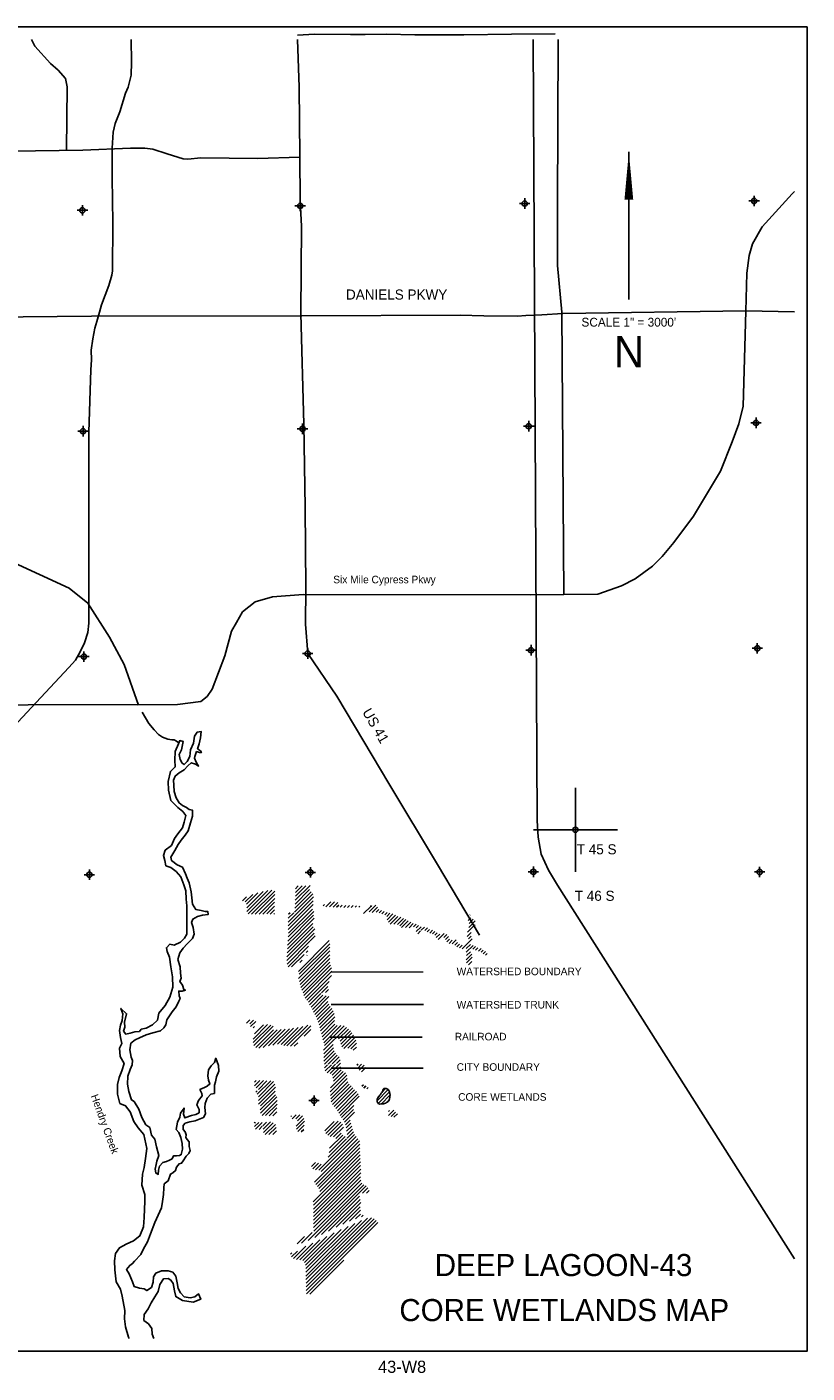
# Model space of a CAD drawing. Extents: x 178985 to 226985, y 779973 to 812668.
# Tile 3 of 3: x 208435 to 226985, y 779973 to 811994. Entities that reach past the tile are written whole.
import ezdxf
from ezdxf.enums import TextEntityAlignment as Align

# ---------------------------------------------------------------- set-up
doc = ezdxf.new("R2010")
doc.units = 0
doc.header["$LTSCALE"] = 800
doc.header["$PDMODE"] = 34
doc.header["$PDSIZE"] = 125
doc.linetypes.add('DASHED', pattern=[0])
doc.linetypes.add('STREAM', pattern=[0])
doc.layers.get('0').update_dxf_attribs({"linetype": 'CONTINUOUS'})
for name, color, linetype in [('BORDER', 1, 'CONTINUOUS'), ('CITY', 14, 'DASHED'), ('MAJROADS', 9, 'CONTINUOUS'), ('RR', 13, 'CONTINUOUS'), ('SEC', 2, 'CONTINUOUS'), ('TEXT', 7, 'CONTINUOUS'), ('TRUNKS', 5, 'STREAM'), ('WATER', 4, 'CONTINUOUS'), ('WETDBA', 11, 'CONTINUOUS'), ('WETFILL', 12, 'CONTINUOUS'), ('WSHEDS', 3, 'CONTINUOUS')]:
    doc.layers.add(name, color=color, linetype=linetype)

# ---------------------------------------------------------------- blocks, each defined once
blk = doc.blocks.new('*X')
at = {"color": 0}
for p, q in [((193757, 802930), (193947, 803120)), ((193886, 802881), (194245, 803241)), ((193955, 802774), (194490, 803309)), ((193964, 802606), (194737, 803379)), ((193965, 802430), (194955, 803421)), ((194019, 802308), (195152, 803440)), ((194187, 802299), (195287, 803399)), ((194364, 802299), (195293, 803228)), ((195924, 801915), (197126, 803116)), ((196230, 802398), (197105, 803272)), ((196246, 802590), (197022, 803366)), ((196256, 802776), (196944, 803465)), ((196262, 802959), (196967, 803665)), ((196273, 803501), (196411, 803639)), ((196276, 803151), (196768, 803642)), ((196281, 803332), (196591, 803642)), ((194542, 802301), (195290, 803048)), ((194723, 802304), (195285, 802866)), ((194911, 802316), (195275, 802679)), ((195074, 802302), (195274, 802502)), ((195923, 801737), (197117, 802931)), ((195931, 801568), (197125, 802762)), ((195940, 801400), (197083, 802543)), ((197595, 802702), (197656, 802763)), ((197723, 802653), (197810, 802739)), ((197818, 802748), (197956, 802886)), ((197893, 802646), (198127, 802880)), ((198061, 802637), (198284, 802860)), ((198233, 802632), (198335, 802734)), ((198401, 802624), (198496, 802719)), ((198570, 802616), (198669, 802715)), ((198743, 802612), (198842, 802711)), ((198929, 802621), (199014, 802706)), ((199112, 802628), (199177, 802693)), ((199295, 802634), (199337, 802676)), ((199518, 802326), (199854, 802663)), ((199777, 802409), (200096, 802728)), ((199860, 802669), (199896, 802705)), ((199919, 802374), (200177, 802632)), ((200112, 802390), (200243, 802521)), ((200255, 802356), (200363, 802465)), ((195248, 802299), (195283, 802334)), ((195895, 800648), (197101, 801854)), ((195899, 800829), (197172, 802102)), ((195905, 801012), (197137, 802243)), ((195931, 801215), (197146, 802430)), ((195933, 802100), (196195, 802362)), ((195952, 802297), (196018, 802362)), ((200389, 802314), (200496, 802421)), ((200520, 802268), (200636, 802384)), ((200613, 802184), (200767, 802338)), ((200629, 802023), (200912, 802306)), ((200695, 801913), (201036, 802253)), ((200779, 801820), (201150, 802191)), ((200953, 801817), (201284, 802148)), ((201123, 801811), (201409, 802096)), ((201238, 801749), (201527, 802037)), ((201324, 801658), (201641, 801975)), ((201502, 801659), (201761, 801918)), ((201675, 801655), (201881, 801861)), ((201894, 801697), (202013, 801816)), ((204486, 801991), (204612, 802117)), ((204516, 801668), (204828, 801979)), ((204529, 801858), (204727, 802055)), ((204571, 802253), (204588, 802270)), ((195871, 800094), (197167, 801390)), ((195872, 800272), (197195, 801594)), ((195881, 800457), (197119, 801695)), ((196980, 801026), (197218, 801264)), ((202016, 801642), (202130, 801756)), ((202021, 801471), (202248, 801697)), ((202096, 801369), (202229, 801502)), ((202261, 801534), (202407, 801680)), ((202430, 801526), (202548, 801645)), ((202532, 801451), (202657, 801576)), ((202659, 801401), (202792, 801535)), ((202796, 801362), (202908, 801474)), ((202907, 801296), (203015, 801404)), ((202970, 801183), (203136, 801348)), ((203058, 801093), (203347, 801383)), ((203329, 801188), (203475, 801333)), ((203405, 801087), (203547, 801229)), ((204444, 801242), (204635, 801433)), ((204460, 801435), (204731, 801706)), ((204499, 801120), (204630, 801251)), ((204804, 801779), (204815, 801790)), ((195879, 799925), (196960, 801006)), ((195924, 799793), (196902, 800771)), ((196416, 799578), (197879, 801041)), ((196425, 799233), (197913, 800722)), ((196454, 799440), (197905, 800890)), ((196462, 799094), (197918, 800550)), ((196784, 800476), (196857, 800549)), ((203475, 800980), (203599, 801104)), ((203579, 800907), (203727, 801055)), ((203731, 800883), (203919, 801071)), ((203853, 800827), (203975, 800950)), ((203946, 800744), (204078, 800876)), ((204077, 800698), (204205, 800827)), ((204203, 800648), (204673, 801117)), ((204392, 800484), (204722, 800813)), ((204398, 800666), (204592, 800859)), ((204711, 800626), (204839, 800754)), ((204842, 800580), (204954, 800692)), ((204984, 800545), (205109, 800670)), ((205100, 800483), (205202, 800586)), ((205209, 800416), (205319, 800526)), ((196094, 799786), (196689, 800382)), ((196485, 800001), (196600, 800115)), ((196497, 798952), (197914, 800369)), ((196536, 798814), (197912, 800191)), ((196582, 798683), (197918, 800020)), ((196821, 800337), (196834, 800350)), ((204388, 800125), (204657, 800394)), ((204415, 799976), (204684, 800245)), ((204416, 800330), (204592, 800506)), ((204504, 799888), (204661, 800045)), ((205318, 800348), (205391, 800421)), ((196635, 798560), (197943, 799868)), ((196681, 798429), (197996, 799744)), ((196738, 798309), (198008, 799579)), ((196815, 798209), (197991, 799386)), ((196888, 798105), (197874, 799091)), ((197510, 798551), (197815, 798856)), ((197703, 798567), (197848, 798712)), ((196949, 797990), (197479, 798520)), ((197015, 797879), (197576, 798440)), ((197078, 797765), (197732, 798420)), ((197127, 797638), (197866, 798377)), ((197198, 797532), (197808, 798142)), ((197258, 797414), (197855, 798012)), ((197312, 797292), (197929, 797909)), ((197361, 797165), (198000, 797803)), ((197400, 797027), (198067, 797693)), ((197436, 796886), (198124, 797574)), ((197473, 796746), (198142, 797415)), ((193944, 797106), (194111, 797273)), ((194103, 797088), (194275, 797260)), ((194143, 796952), (194391, 797199)), ((194257, 796359), (194946, 797047)), ((194260, 796891), (194326, 796958)), ((194261, 796186), (195098, 797023)), ((194299, 796047), (195221, 796968)), ((194327, 796605), (194752, 797030)), ((194386, 795957), (195226, 796797)), ((194528, 795922), (195402, 796796)), ((194737, 795954), (195602, 796819)), ((194988, 796029), (195790, 796831)), ((195203, 796067), (195986, 796850)), ((195420, 796107), (196185, 796872)), ((195588, 796098), (196402, 796912)), ((195716, 796049), (196625, 796959)), ((195873, 796030), (196865, 797022)), ((196036, 796016), (197013, 796993)), ((196695, 796498), (197001, 796804)), ((197509, 796605), (198139, 797236)), ((197545, 796465), (198149, 797068)), ((197581, 796324), (198254, 796996)), ((197610, 795822), (198698, 796910)), ((197618, 796183), (198441, 797007)), ((197654, 796043), (198590, 796979)), ((198330, 796365), (198792, 796828)), ((198398, 796256), (198888, 796747)), ((196208, 796012), (196381, 796184)), ((197617, 795652), (198068, 796103)), ((198439, 796121), (198963, 796645)), ((198480, 795985), (199033, 796538)), ((198580, 795908), (199079, 796407)), ((198768, 795920), (199145, 796296)), ((198909, 795884), (199186, 796160)), ((197618, 795300), (198120, 795802)), ((197627, 795486), (198078, 795936)), ((197659, 795164), (198177, 795682)), ((197837, 795166), (198263, 795592)), ((198029, 795180), (198351, 795503)), ((199027, 795825), (199176, 795974)), ((197661, 794989), (197797, 795125)), ((197696, 794848), (197984, 795136)), ((197780, 794755), (198180, 795155)), ((197919, 794717), (198416, 795215)), ((198016, 794638), (198418, 795040)), ((198052, 794497), (198453, 794898)), ((198089, 794356), (198543, 794811)), ((198225, 795200), (198398, 795373)), ((199196, 795110), (199251, 795165)), ((199237, 794975), (199422, 795159)), ((199313, 794874), (199548, 795108)), ((199415, 794798), (199616, 795000)), ((194328, 794308), (194403, 794383)), ((194329, 794133), (194584, 794387)), ((194410, 794037), (194752, 794379)), ((194459, 793732), (195100, 794373)), ((194511, 793961), (194914, 794364)), ((194515, 793434), (195293, 794212)), ((194519, 793615), (195235, 794331)), ((197926, 793840), (198726, 794640)), ((197936, 793674), (198741, 794479)), ((197939, 794030), (198657, 794748)), ((197953, 793513), (198765, 794326)), ((197979, 793363), (198834, 794218)), ((198044, 793251), (198922, 794129)), ((199435, 794112), (199506, 794183)), ((199526, 794026), (199630, 794130)), ((194386, 793835), (194447, 793897)), ((194518, 793261), (195325, 794068)), ((194600, 792989), (195320, 793709)), ((194616, 793182), (195304, 793870)), ((194619, 792831), (195395, 793608)), ((198120, 793150), (199003, 794033)), ((198197, 793050), (199091, 793945)), ((198268, 792945), (199181, 793858)), ((198334, 792834), (199254, 793754)), ((198402, 792725), (199311, 793634)), ((199664, 793988), (199727, 794051)), ((200157, 793420), (200690, 793952)), ((200207, 793293), (200754, 793839)), ((200368, 793277), (200771, 793680)), ((200371, 793810), (200392, 793832)), ((200394, 793833), (200565, 794004)), ((194685, 792720), (195404, 793439)), ((194854, 792713), (195404, 793263)), ((195023, 792705), (195397, 793079)), ((195192, 792697), (195383, 792888)), ((198472, 792619), (199055, 793202)), ((198541, 792511), (199031, 793001)), ((198604, 792397), (199088, 792880)), ((200578, 793310), (200733, 793465)), ((200702, 792727), (200947, 792972)), ((200707, 792909), (200752, 792954)), ((200826, 792674), (201036, 792885)), ((194324, 792359), (194366, 792402)), ((194333, 792192), (194532, 792391)), ((194381, 792063), (194697, 792379)), ((194546, 792051), (194699, 792205)), ((194721, 792226), (194905, 792410)), ((194740, 792068), (195089, 792418)), ((194758, 791909), (195220, 792372)), ((194837, 791812), (195324, 792299)), ((196049, 792670), (196087, 792709)), ((196112, 792557), (196306, 792751)), ((196301, 792569), (196487, 792755)), ((196302, 792216), (196670, 792584)), ((196325, 792063), (196707, 792445)), ((196377, 792468), (196615, 792706)), ((196393, 791953), (196696, 792257)), ((197674, 791997), (198113, 792436)), ((197723, 791870), (198304, 792451)), ((197812, 791782), (198430, 792400)), ((197924, 791717), (198518, 792311)), ((198655, 792271), (198885, 792502)), ((198688, 792127), (198910, 792349)), ((198707, 791970), (198950, 792213)), ((200961, 792633), (201128, 792799)), ((195016, 791814), (195351, 792149)), ((195197, 791819), (195376, 791997)), ((196554, 791938), (196675, 792059)), ((197174, 789553), (199237, 791615)), ((197385, 790117), (199087, 791819)), ((197495, 790051), (199164, 791720)), ((197826, 790735), (198705, 791614)), ((197875, 790961), (198643, 791728)), ((197900, 791162), (198526, 791789)), ((198087, 791703), (198554, 792170)), ((198194, 791633), (198444, 791884)), ((198730, 791639), (199034, 791943)), ((198736, 791821), (198991, 792077)), ((197240, 789442), (199318, 791520)), ((197319, 789344), (199331, 791356)), ((197394, 789242), (199337, 791185)), ((197431, 789102), (199344, 791015)), ((197032, 790295), (197223, 790485)), ((197096, 790182), (197368, 790454)), ((197124, 788619), (199351, 790846)), ((197129, 788271), (199368, 790509)), ((197129, 788094), (199376, 790341)), ((197131, 788449), (199359, 790678)), ((197224, 790133), (197493, 790402)), ((197132, 787920), (199385, 790173)), ((197135, 787746), (199381, 789992)), ((197137, 787571), (199375, 789809)), ((197140, 787398), (199382, 789639)), ((196875, 786779), (199522, 789426)), ((197143, 787224), (199425, 789506)), ((197191, 786918), (199640, 789367)), ((199470, 789020), (199724, 789274)), ((199650, 789023), (199778, 789151)), ((197513, 787063), (199327, 788878)), ((197847, 787221), (199350, 788724)), ((198206, 787403), (199378, 788574)), ((198533, 787553), (199359, 788378)), ((196768, 785081), (199413, 787726)), ((196776, 784912), (199697, 787833)), ((196780, 784739), (199893, 787852)), ((196784, 784566), (200016, 787799)), ((196791, 784397), (200113, 787719)), ((198851, 787694), (199368, 788211)), ((199133, 787800), (199365, 788031)), ((199413, 787902), (199490, 787980)), ((196564, 786645), (197069, 787149)), ((196710, 785730), (198110, 787130)), ((196754, 785597), (198450, 787293)), ((196770, 785259), (199095, 787585)), ((196773, 785440), (198778, 787444)), ((196800, 784229), (200199, 787628)), ((196187, 785914), (196771, 786498)), ((196321, 785872), (197100, 786650)), ((196363, 786620), (196710, 786967)), ((196478, 785852), (197430, 786804)), ((196627, 785824), (197770, 786967)), ((196044, 786125), (196106, 786187)), ((196087, 785990), (196367, 786271)), ((196965, 784217), (198581, 785833))]:
    blk.add_line(p, q, dxfattribs=at)
blk = doc.blocks.new('TICK')
at = {"color": 0}
for points in [[(500, 0), (500, 1000)], [(0, 500), (1000, 500)]]:
    blk.add_lwpolyline(points, dxfattribs=at)
blk.add_point((500, 500), dxfattribs=at)

msp = doc.modelspace()

# ---------------------------------------------------------------- linework, layer by layer
at = {"layer": 'BORDER', "color": 0}
msp.add_lwpolyline([(178985, 780494), (178985, 811994), (226985, 811994), (226985, 780494)], close=True, dxfattribs=at)
at = {"layer": 'CITY', "color": 0}
msp.add_lwpolyline([(215665, 787223), (217860, 787223)], dxfattribs=at)
at = {"layer": 'MAJROADS', "color": 0}
for points in [[(214868, 811795), (215270, 811824), (216125, 811817), (216476, 811815), (216988, 811819), (217658, 811806), (218823, 811806), (219954, 811823), (220993, 811832)], [(210917, 811694), (210925, 811158), (210916, 810844), (210841, 810561), (210778, 810416), (210641, 809977), (210534, 809699), (210482, 809487), (210462, 809106), (210461, 808408), (210478, 807331), (210473, 806194), (210453, 806089), (210384, 805845), (210211, 805380), (210162, 805210), (210096, 804990), (210050, 804830), (210001, 804573), (209966, 804307), (209970, 804075), (209954, 803833), (209907, 802355), (209907, 799718), (209907, 797808), (209883, 797588), (209803, 797346), (209698, 797130), (209588, 796932), (209433, 796760), (207433, 794627)], [(208541, 811694), (208622, 811533), (208998, 811127), (209174, 810966), (209348, 810768), (209388, 810568), (209377, 809069)], [(214871, 811694), (214909, 810563), (214922, 808929), (214931, 807856), (214960, 807253), (214945, 805175), (215017, 802543), (215053, 800565), (215064, 798655), (215057, 797784), (215110, 797087), (215807, 796077), (216643, 794663), (217040, 793998), (218199, 792071), (219196, 790391)], [(221067, 811694), (221053, 807739), (221048, 806316), (221153, 805208), (221201, 798490)], [(207179, 809032), (208638, 809046), (209760, 809062), (210900, 809112), (211235, 809110), (211428, 809083), (211771, 808972), (212147, 808852), (212264, 808851), (212566, 808882), (213915, 808863), (214921, 808898)], [(226685, 808078), (226632, 808024), (225916, 807240), (225690, 806836), (225608, 806555), (225553, 806138), (225532, 805233), (225465, 802969), (225363, 802555), (225203, 802121), (224930, 801430), (224287, 800359), (223815, 799730), (223538, 799399), (223312, 799170), (222897, 798862), (222576, 798696), (222012, 798498), (220401, 798482), (215005, 798491), (214271, 798441), (213864, 798315), (213560, 798078), (213419, 797830), (213301, 797623), (213139, 797031), (212838, 796243), (212718, 796066), (212569, 795950), (212018, 795873), (208461, 795866), (204509, 795850)], [(226685, 805215), (225526, 805241), (221175, 805179), (220681, 805144), (220295, 805132), (220103, 805112), (219301, 805119), (218736, 805134), (214975, 805123), (209970, 805116), (201018, 805030)]]:
    msp.add_lwpolyline(points, dxfattribs=at)
at = {"layer": 'RR', "color": 0}
for points in [[(220472, 811694), (220564, 793119), (220592, 792723), (220664, 792315), (220836, 791935), (221047, 791579), (226685, 782687)], [(215646, 787961), (217836, 787961)]]:
    msp.add_lwpolyline(points, dxfattribs=at)
at = {"layer": 'SEC', "color": 0}
for p in [(220270, 807792), (225725, 807854), (209754, 807631), (214933, 807737), (209768, 802377), (214988, 802433), (220367, 802496), (225772, 802575), (225801, 797213), (209789, 797015), (215110, 797087), (220422, 797167), (209920, 791828), (215174, 791883), (220477, 791896), (225856, 791892), (215262, 786453)]:
    msp.add_point(p, dxfattribs=at)
at = {"layer": 'TEXT', "color": 0}
msp.add_line((222747, 809024), (222747, 805512), dxfattribs=at)
msp.add_lwpolyline([(222747, 809024, 0, 208, 0), (222747, 807886, 208, 208, 0)], format="xyseb", dxfattribs=at)
at = {"layer": 'TRUNKS', "color": 0}
for points in [[(211087, 795857), (210748, 796825), (210396, 797477), (209881, 798286), (209437, 798646), (206610, 799940), (205395, 800445)], [(211173, 795690), (211330, 795422), (211463, 795276), (211566, 795162), (211662, 795103), (211782, 795053), (211878, 795038), (211937, 795032), (211992, 795003), (212053, 794958)], [(215671, 788739), (217866, 788739)]]:
    msp.add_lwpolyline(points, dxfattribs=at)
at = {"layer": 'WATER', "color": 0}
msp.add_lwpolyline([(211456, 780794), (211414, 780898), (211407, 781032), (211324, 781142), (211215, 781226), (211225, 781368), (211318, 781502), (211386, 781644), (211479, 781785), (211555, 781911), (211598, 782078), (211682, 782211), (211791, 782219), (211858, 782185), (211908, 782101), (211940, 781933), (211973, 781791), (212131, 781697), (212390, 781662), (212567, 781728), (212517, 781854), (212425, 781788), (212316, 781763), (212174, 781789), (212090, 781882), (212033, 781983), (212008, 782117), (211976, 782276), (211901, 782377), (211792, 782403), (211633, 782404), (211499, 782346), (211448, 782263), (211439, 782137), (211396, 782012), (211287, 781937), (211220, 781980), (211112, 781989), (210986, 782031), (210945, 782141), (210863, 782334), (210805, 782435), (210881, 782535), (210948, 782576), (210990, 782634), (211142, 782792), (211210, 782926), (211303, 783093), (211371, 783285), (211473, 783552), (211635, 783903), (211661, 784053), (211679, 784221), (211688, 784380), (211697, 784472), (211790, 784546), (211849, 784705), (211900, 784738), (211967, 784788), (211993, 784872), (212052, 784947), (212111, 784963), (212153, 785021), (212221, 785130), (212288, 785196), (212314, 785271), (212289, 785364), (212290, 785472), (212248, 785531), (212215, 785573), (212224, 785640), (212199, 785708), (212150, 785766), (212150, 785859), (212201, 785917), (212310, 785950), (212436, 785974), (212553, 786023), (212637, 786056), (212679, 786140), (212664, 786291), (212673, 786383), (212724, 786516), (212808, 786608), (212892, 786624), (212893, 786716), (212893, 786825), (212919, 786900), (212945, 787017), (212996, 787151), (212988, 787293), (212923, 787461), (212897, 787361), (212813, 787278), (212753, 787186), (212736, 787044), (212752, 786943), (212785, 786851), (212717, 786801), (212658, 786768), (212549, 786718), (212591, 786626), (212599, 786567), (212514, 786459), (212472, 786350), (212529, 786241), (212529, 786166), (212453, 786124), (212344, 786100), (212193, 786042), (212160, 786135), (212170, 786277), (212085, 786152), (212068, 786060), (212017, 785943), (211982, 785768), (212049, 785692), (212098, 785574), (212122, 785432), (212130, 785298), (212104, 785172), (212062, 785147), (211995, 785140), (211919, 785140), (211885, 785073), (211827, 785040), (211751, 785007), (211667, 784983), (211583, 784891), (211565, 784799), (211556, 784699), (211498, 784733), (211482, 784825), (211508, 784933), (211525, 785017), (211568, 785151), (211519, 785352), (211478, 785536), (211395, 785629), (211354, 785814), (211263, 785881), (211163, 786049), (211098, 786251), (210982, 786436), (210923, 786469), (210858, 786671), (210825, 786847), (210835, 787039), (210886, 787198), (210937, 787307), (210946, 787407), (210913, 787491), (210881, 787659), (210907, 787818), (211008, 787901), (211109, 787950), (211268, 788016), (211428, 788065), (211612, 788114), (211688, 788189), (211739, 788256), (211765, 788373), (211824, 788473), (211892, 788565), (211985, 788681), (212044, 788823), (212078, 788882), (212053, 788949), (212046, 789058), (212129, 789057), (212205, 789082), (212163, 789099), (212130, 789199), (212072, 789284), (212106, 789367), (212090, 789484), (212075, 789635), (212025, 789811), (212068, 789970), (212153, 790078), (212246, 790187), (212372, 790311), (212415, 790412), (212390, 790571), (212349, 790688), (212383, 790772), (212493, 790830), (212610, 790862), (212744, 790878), (212736, 790954), (212669, 790954), (212577, 790980), (212452, 790997), (212369, 791124), (212353, 791274), (212337, 791417), (212289, 791635), (212247, 791744), (212206, 791845), (212132, 792004), (212007, 792064), (211873, 792165), (211857, 792241), (211900, 792324), (211950, 792407), (212027, 792549), (212103, 792649), (212196, 792766), (212272, 792874), (212323, 793058), (212374, 793217), (212375, 793359), (212292, 793376), (212225, 793427), (212133, 793470), (212058, 793537), (211984, 793655), (211935, 793806), (211927, 793956), (211920, 794074), (211962, 794174), (212055, 794249), (212172, 794323), (212257, 794415), (212341, 794490), (212441, 794455), (212516, 794413), (212458, 794506), (212417, 794598), (212426, 794640), (212468, 794757), (212535, 794731), (212585, 794731), (212560, 794773), (212494, 794824), (212528, 794941), (212563, 795083), (212580, 795233), (212480, 795217), (212420, 795125), (212394, 794958), (212326, 794800), (212308, 794641), (212241, 794524), (212173, 794449), (212123, 794483), (212082, 794567), (212058, 794684), (212109, 794801), (212152, 794993), (212068, 795019), (212042, 794944), (211958, 794760), (211948, 794551), (211963, 794392), (211846, 794284), (211794, 794041), (211801, 793840), (211858, 793589), (212024, 793428), (212141, 793335), (212215, 793235), (212173, 793076), (212130, 792942), (212020, 792800), (211944, 792692), (211876, 792525), (211724, 792409), (211682, 792284), (211714, 792166), (211739, 792040), (211856, 791998), (211981, 791905), (212039, 791837), (212097, 791778), (212163, 791585), (212212, 791443), (212219, 791242), (212235, 791091), (212233, 790848), (212240, 790589), (212239, 790413), (212180, 790321), (212087, 790221), (211936, 790155), (211835, 790173), (211751, 790089), (211767, 789997), (211825, 789863), (211857, 789637), (211897, 789402), (211904, 789151), (211835, 788917), (211725, 788716), (211573, 788533), (211539, 788366), (211421, 788258), (211269, 788175), (211152, 788151), (211110, 788101), (211001, 788093), (210892, 788060), (210783, 788036), (210733, 788103), (210759, 788204), (210751, 788321), (210803, 788522), (210670, 788648), (210719, 788522), (210701, 788363), (210659, 788246), (210633, 788121), (210657, 787953), (210689, 787811), (210638, 787702), (210654, 787501), (210745, 787333), (210693, 787166), (210625, 787007), (210591, 786840), (210589, 786606), (210647, 786388), (210780, 786328), (210888, 786185), (210979, 785958), (211078, 785807), (211211, 785647), (211284, 785312), (211257, 785077), (211223, 784860), (211180, 784701), (211170, 784442), (211235, 784224), (211242, 784056), (211233, 783872), (211223, 783671), (211205, 783453), (211120, 783236), (210968, 783120), (210792, 783038), (210632, 782955), (210539, 782821), (210513, 782646), (210528, 782428), (210560, 782143), (210659, 781967), (210700, 781799), (210765, 781464), (210755, 781263), (210779, 781070), (210853, 780827), (210863, 780794)], dxfattribs=at)
at = {"layer": 'WETDBA', "color": 0}
msp.add_lwpolyline([(216789, 786382), (216770, 786404), (216762, 786440), (216759, 786463), (216766, 786492), (216776, 786518), (216791, 786543), (216803, 786555), (216824, 786585), (216839, 786603), (216857, 786630), (216871, 786650), (216879, 786656), (216890, 786670), (216895, 786683), (216900, 786706), (216902, 786718), (216902, 786726), (216914, 786737), (216923, 786742), (216946, 786742), (216962, 786742), (216973, 786741), (216995, 786736), (217016, 786727), (217032, 786711), (217058, 786665), (217064, 786620), (217068, 786586), (217064, 786548), (217061, 786531), (217056, 786499), (217049, 786474), (217037, 786448), (217019, 786422), (216988, 786406), (216967, 786392), (216957, 786392), (216939, 786386), (216937, 786385), (216910, 786380), (216879, 786379), (216862, 786378), (216828, 786372)], close=True, dxfattribs=at)
at = {"layer": 'WSHEDS', "color": 0, "const_width": 30}
msp.add_lwpolyline([(215675, 789511), (217860, 789511)], dxfattribs=at)

# ---------------------------------------------------------------- block references
at = {"color": 0, "xscale": 2, "yscale": 2, "zscale": 2}
msp.add_blockref('TICK', (220477, 791896), dxfattribs=at)
at = {"layer": 'WETFILL', "color": 0, "xscale": 0.5, "yscale": 0.5, "zscale": 0.5}
msp.add_blockref('*X', (116682, 389740), dxfattribs=at)

# ---------------------------------------------------------------- texts
at = {"layer": 'MAJROADS', "color": 0}
for s, height, p in [('DANIELS PKWY', 240, (216022, 805508)), ('Six Mile Cypress Pkwy', 180, (215719, 798759))]:
    msp.add_text(s, height=height, dxfattribs=at).set_placement(p)
msp.add_text('US 41', height=240, rotation=300, dxfattribs=at).set_placement((216401, 795698))
at = {"layer": 'TEXT', "color": 0}
for s, height, p in [('SCALE 1" = 3000\'', 209.79, (222746, 804865)), ('N', 749, (222750, 803894)), ('DEEP LAGOON-43', 525, (221194, 782280)), ('CORE WETLANDS MAP', 525, (221211, 781209)), ('43-W8', 290, (217356, 779978))]:
    msp.add_text(s, height=height, dxfattribs=at).set_placement(p, align=Align.CENTER)
for s, height, p in [('T 45 S', 240, (221509, 792312)), ('T 46 S', 240, (221461, 791206)), ('WATERSHED BOUNDARY', 180, (218653, 789437)), ('WATERSHED TRUNK', 180, (218653, 788645)), ('RAILROAD', 180, (218608, 787887)), ('CITY BOUNDARY', 180, (218653, 787163))]:
    msp.add_text(s, height=height, dxfattribs=at).set_placement(p)
at = {"layer": 'WATER', "color": 0}
msp.add_text('Hendry Creek', height=180, rotation=290, dxfattribs=at).set_placement((209950, 786565))
at = {"layer": 'WETDBA', "color": 0}
msp.add_text('CORE WETLANDS', height=180, dxfattribs=at).set_placement((218689, 786451))

doc.saveas('drawing.dxf')
